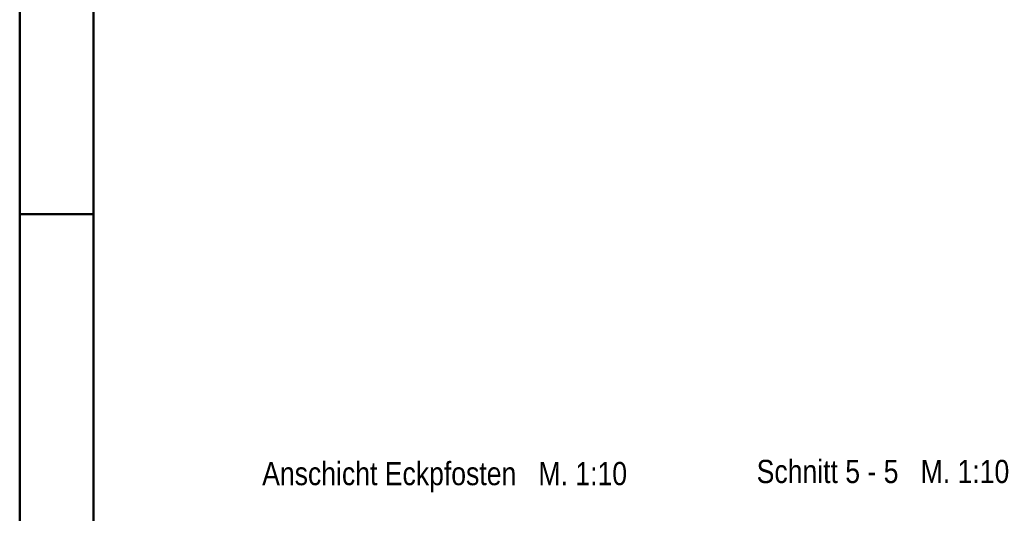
# Model space of a CAD drawing. Header units: millimetres. Extents: x 0 to 96, y -6 to 70.6.
# Tile 3 of 138: x 0 to 13.4, y 10.8 to 17.5. Entities that reach past the tile are written whole.
import ezdxf

# ---------------------------------------------------------------- set-up
doc = ezdxf.new("R2010")
doc.units = ezdxf.units.MM
doc.styles.add('Arial Narrow', font='ARIALN.TTF')

msp = doc.modelspace()

# ---------------------------------------------------------------- linework, layer by layer
at = {"color": 4, "linetype": 'Continuous', "lineweight": 50}
for p, q in [((0, 42.05), (0, 0)), ((1, 41.8), (1, 0.25))]:
    msp.add_line(p, q, dxfattribs=at)
at = {"color": 4, "linetype": 'Continuous', "lineweight": 50, "ltscale": 0.2}
msp.add_line((0, 14.85), (1, 14.85), dxfattribs=at)

# ---------------------------------------------------------------- texts
at = {"color": 1, "lineweight": 70, "style": 'Arial Narrow'}
for s, p in [('Anschicht Eckpfosten   M. 1:10', (3.2927156, 11.1722374)), ('Schnitt 5 - 5   M. 1:10', (10.0071917, 11.2012249))]:
    msp.add_text(s, height=0.315, dxfattribs=at).set_placement(p)

doc.saveas('drawing.dxf')
